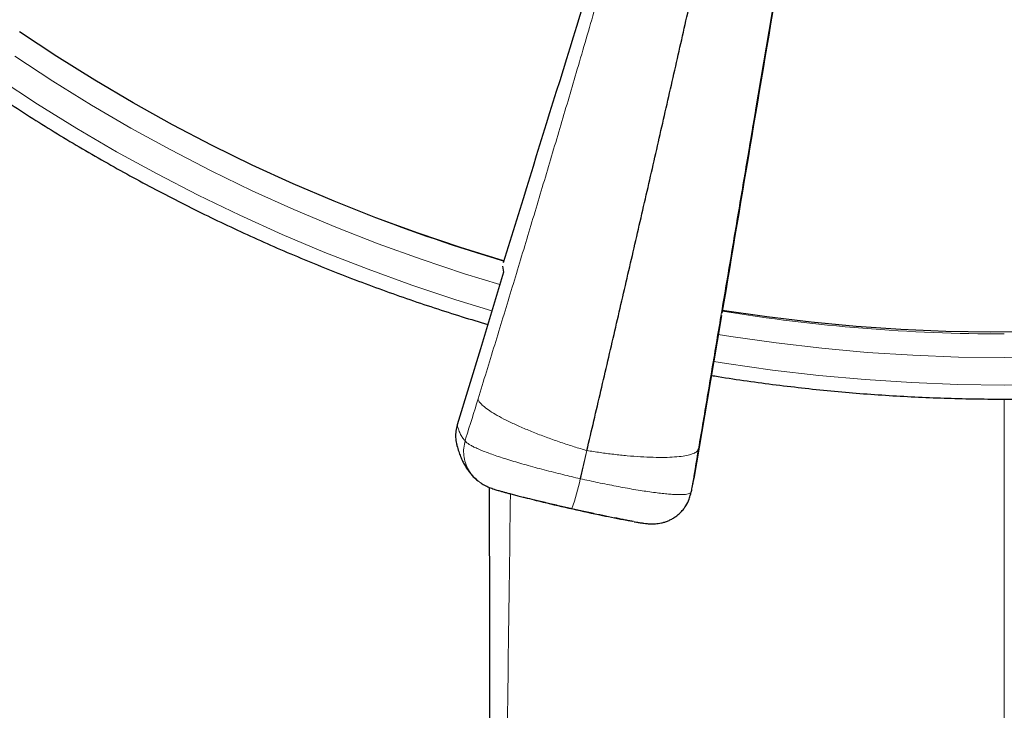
# Model space of a CAD drawing. Header units: millimetres. Extents: x 8 to 2230, y 12 to 2204.
# Tile 39 of 162: x 1051 to 1077, y 1818 to 1836. Entities that reach past the tile are written whole.
import ezdxf

# ---------------------------------------------------------------- set-up
doc = ezdxf.new("R2010")
doc.units = ezdxf.units.MM

msp = doc.modelspace()

# ---------------------------------------------------------------- linework, layer by layer
at = {"color": 7, "linetype": 'Continuous', "lineweight": 30}
for p, q in [((1063.626, 1830.004), (1063.654, 1829.842)), ((1069.365, 1828.708), (1069.336, 1828.554))]:
    msp.add_line(p, q, dxfattribs=at)
at = {"color": 252, "linetype": 'Continuous', "lineweight": 0}
for p, q in [((1076.776, 1826.517), (1076.776, 1727.15)), ((1065.658, 1824.429), (1065.837, 1825.166)), ((1065.668, 1824.427), (1065.837, 1825.166)), ((1065.661, 1824.419), (1065.658, 1824.429)), ((1065.661, 1824.419), (1065.668, 1824.427)), ((1068.552, 1824.015), (1068.571, 1824.084))]:
    msp.add_line(p, q, dxfattribs=at)
at = {"color": 7, "linetype": 'Continuous', "lineweight": 30, "flags": 128}
for points in [[(1069.384, 1828.841), (1069.737, 1830.944), (1070.091, 1833.048), (1070.445, 1835.155), (1070.799, 1837.263), (1071.153, 1839.374), (1071.506, 1841.486), (1071.86, 1843.6), (1072.212, 1845.698)], [(1063.649, 1830.14), (1062.525, 1830.488), (1061.412, 1830.865), (1060.308, 1831.27), (1059.216, 1831.703), (1058.135, 1832.164), (1057.068, 1832.653), (1056.013, 1833.169), (1054.973, 1833.712), (1053.948, 1834.281), (1052.938, 1834.877), (1051.945, 1835.498), (1050.968, 1836.145)], [(1063.654, 1829.842), (1063.044, 1827.836), (1062.437, 1825.839)], [(1077.599, 1828.277), (1076.421, 1828.267), (1075.243, 1828.287), (1074.066, 1828.337), (1072.891, 1828.418), (1071.718, 1828.529), (1070.549, 1828.67), (1069.384, 1828.841)], [(1069.336, 1828.554), (1068.988, 1826.489), (1068.641, 1824.433)]]:
    msp.add_lwpolyline(points, dxfattribs=at)
at = {"color": 252, "linetype": 'Continuous', "lineweight": 0, "flags": 128}
for points in [[(1063.555, 1829.517), (1062.627, 1829.803), (1061.492, 1830.181), (1060.368, 1830.588), (1059.254, 1831.024), (1058.153, 1831.489), (1057.065, 1831.981), (1055.99, 1832.502), (1054.929, 1833.049), (1053.883, 1833.624), (1052.853, 1834.226), (1051.839, 1834.854), (1050.843, 1835.507)], [(1050.423, 1834.918), (1051.436, 1834.254), (1052.466, 1833.616), (1053.512, 1833.004), (1054.575, 1832.42), (1055.653, 1831.863), (1056.745, 1831.335), (1057.852, 1830.834), (1058.971, 1830.362), (1060.102, 1829.919), (1061.245, 1829.505), (1062.398, 1829.121), (1063.346, 1828.829)], [(1077.974, 1827.618), (1076.776, 1827.603), (1075.577, 1827.618), (1074.379, 1827.665), (1073.183, 1827.741), (1071.99, 1827.849), (1070.799, 1827.987), (1069.613, 1828.156), (1069.278, 1828.21)], [(1069.159, 1827.502), (1069.497, 1827.448), (1070.703, 1827.276), (1071.912, 1827.136), (1073.125, 1827.026), (1074.341, 1826.948), (1075.558, 1826.901), (1076.776, 1826.885), (1077.993, 1826.901)]]:
    msp.add_lwpolyline(points, dxfattribs=at)
at = {"color": 252, "linetype": 'Continuous', "lineweight": 0}
for centre, radius, start, end in [((1076.716, 1874.051), 45.821, 248.7342, 253.4253), ((1076.775, 1874.3), 46.077, 260.7696, 270.0009), ((1060.725, 1825.391), 5.031, 339.7193, 348.8604)]:
    msp.add_arc(centre, radius, start, end, dxfattribs=at)
at = {"color": 7, "linetype": 'Continuous', "lineweight": 30}
for points, knots in [([(1031.062, 1861.969), (1031.065, 1861.956), (1031.126, 1861.698), (1031.255, 1861.198), (1031.45, 1860.469), (1031.659, 1859.744), (1031.88, 1859.022), (1032.113, 1858.304), (1032.357, 1857.59), (1032.614, 1856.88), (1032.882, 1856.174), (1033.162, 1855.472), (1033.454, 1854.775), (1033.757, 1854.083), (1034.072, 1853.395), (1034.398, 1852.713), (1034.735, 1852.036), (1035.083, 1851.365), (1035.443, 1850.699), (1035.814, 1850.039), (1036.195, 1849.385), (1036.588, 1848.738), (1036.991, 1848.097), (1037.405, 1847.462), (1037.829, 1846.834), (1038.264, 1846.213), (1038.709, 1845.599), (1039.164, 1844.992), (1039.629, 1844.393), (1040.104, 1843.801), (1040.589, 1843.216), (1041.083, 1842.64), (1041.587, 1842.072), (1042.101, 1841.512), (1042.623, 1840.96), (1043.155, 1840.416), (1043.696, 1839.881), (1044.246, 1839.355), (1044.804, 1838.838), (1045.371, 1838.33), (1045.946, 1837.831), (1046.529, 1837.341), (1047.121, 1836.861), (1047.72, 1836.39), (1048.327, 1835.929), (1048.942, 1835.478), (1049.564, 1835.036), (1050.193, 1834.605), (1050.83, 1834.184), (1051.473, 1833.773), (1052.123, 1833.372), (1052.78, 1832.982), (1053.443, 1832.603), (1054.113, 1832.234), (1054.788, 1831.876), (1055.469, 1831.528), (1056.156, 1831.192), (1056.849, 1830.867), (1057.546, 1830.553), (1058.249, 1830.25), (1058.957, 1829.959), (1059.67, 1829.679), (1060.387, 1829.41), (1061.109, 1829.153), (1061.834, 1828.908), (1062.544, 1828.68), (1063.013, 1828.54), (1063.237, 1828.472)], [0, 0, 0, 0, 0.000835, 0.016465, 0.032095, 0.047726, 0.063356, 0.078986, 0.094617, 0.110247, 0.125878, 0.141508, 0.157139, 0.17277, 0.188401, 0.204031, 0.219662, 0.235293, 0.250924, 0.266555, 0.282187, 0.297818, 0.313449, 0.32908, 0.344712, 0.360343, 0.375975, 0.391607, 0.407238, 0.42287, 0.438502, 0.454134, 0.469766, 0.485398, 0.50103, 0.516662, 0.532295, 0.547927, 0.563559, 0.579192, 0.594824, 0.610457, 0.62609, 0.641723, 0.657356, 0.672989, 0.688622, 0.704255, 0.719888, 0.735521, 0.751154, 0.766788, 0.782421, 0.798055, 0.813688, 0.829322, 0.844955, 0.860589, 0.876223, 0.891857, 0.907491, 0.923125, 0.938758, 0.954393, 0.970027, 0.985661, 1, 1, 1, 1]), ([(1069.097, 1827.137), (1069.158, 1827.127), (1069.47, 1827.074), (1070.037, 1826.991), (1070.798, 1826.888), (1071.56, 1826.799), (1072.323, 1826.721), (1073.088, 1826.656), (1073.854, 1826.603), (1074.62, 1826.562), (1075.387, 1826.534), (1076.155, 1826.518), (1076.922, 1826.514), (1077.69, 1826.522), (1078.457, 1826.543), (1079.224, 1826.576), (1079.99, 1826.622), (1080.755, 1826.679), (1081.52, 1826.749), (1082.283, 1826.832), (1083.044, 1826.926), (1083.804, 1827.033), (1084.562, 1827.151), (1085.318, 1827.282), (1086.072, 1827.425), (1086.823, 1827.581), (1087.571, 1827.748), (1088.317, 1827.927), (1089.059, 1828.118), (1089.799, 1828.321), (1090.534, 1828.536), (1091.266, 1828.762), (1091.995, 1829), (1092.719, 1829.25), (1093.439, 1829.512), (1094.154, 1829.785), (1094.865, 1830.069), (1095.571, 1830.365), (1096.272, 1830.672), (1096.968, 1830.99), (1097.658, 1831.32), (1098.343, 1831.66), (1099.022, 1832.011), (1099.695, 1832.373), (1100.362, 1832.746), (1101.023, 1833.13), (1101.677, 1833.524), (1102.325, 1833.929), (1102.966, 1834.344), (1103.599, 1834.769), (1104.226, 1835.204), (1104.845, 1835.649), (1105.457, 1836.104), (1106.061, 1836.569), (1106.658, 1837.043), (1107.246, 1837.527), (1107.826, 1838.021), (1108.398, 1838.523), (1108.962, 1839.035), (1109.517, 1839.556), (1110.063, 1840.085), (1110.6, 1840.623), (1111.129, 1841.17), (1111.648, 1841.725), (1112.158, 1842.288), (1112.658, 1842.86), (1113.149, 1843.439), (1113.63, 1844.026), (1114.101, 1844.621), (1114.563, 1845.223), (1115.014, 1845.833), (1115.455, 1846.45), (1115.886, 1847.074), (1116.306, 1847.704), (1116.716, 1848.341), (1117.115, 1848.985), (1117.503, 1849.635), (1117.88, 1850.291), (1118.247, 1850.953), (1118.602, 1851.621), (1118.947, 1852.295), (1119.28, 1852.974), (1119.601, 1853.658), (1119.912, 1854.347), (1120.21, 1855.042), (1120.498, 1855.74), (1120.773, 1856.444), (1121.037, 1857.151), (1121.289, 1857.863), (1121.529, 1858.579), (1121.757, 1859.299), (1121.973, 1860.022), (1122.177, 1860.748), (1122.345, 1861.382), (1122.44, 1861.774), (1122.476, 1861.922)], [0, 0, 0, 0, 0.002613, 0.013502, 0.024391, 0.03528, 0.046168, 0.057057, 0.067946, 0.078835, 0.089724, 0.100613, 0.111502, 0.122391, 0.13328, 0.144169, 0.155058, 0.165946, 0.176835, 0.187724, 0.198613, 0.209502, 0.220391, 0.23128, 0.242169, 0.253057, 0.263946, 0.274835, 0.285724, 0.296613, 0.307501, 0.31839, 0.329279, 0.340167, 0.351056, 0.361945, 0.372833, 0.383722, 0.39461, 0.405499, 0.416387, 0.427276, 0.438164, 0.449052, 0.459941, 0.470829, 0.481717, 0.492605, 0.503493, 0.514381, 0.52527, 0.536158, 0.547045, 0.557933, 0.568821, 0.579709, 0.590597, 0.601484, 0.612372, 0.62326, 0.634147, 0.645035, 0.655922, 0.66681, 0.677697, 0.688584, 0.699471, 0.710359, 0.721246, 0.732133, 0.74302, 0.753907, 0.764794, 0.775681, 0.786568, 0.797454, 0.808341, 0.819228, 0.830114, 0.841001, 0.851887, 0.862774, 0.87366, 0.884547, 0.895433, 0.906319, 0.917206, 0.928092, 0.938978, 0.949864, 0.96075, 0.971637, 0.982523, 0.993409, 1, 1, 1, 1]), ([(1065.837, 1825.166), (1065.959, 1825.687), (1066.204, 1826.731), (1066.57, 1828.306), (1066.936, 1829.886), (1067.302, 1831.471), (1067.665, 1833.059), (1068.028, 1834.649), (1068.388, 1836.238), (1068.752, 1837.852), (1069.119, 1839.488), (1069.489, 1841.147), (1069.856, 1842.803), (1070.22, 1844.454), (1070.58, 1846.099), (1070.817, 1847.188), (1070.935, 1847.732)], [0, 0, 0, 0, 0.070052, 0.14014, 0.21023, 0.280296, 0.350378, 0.420447, 0.490457, 0.560379, 0.633582, 0.706793, 0.780072, 0.85344, 0.92679, 1, 1, 1, 1]), ([(1068.725, 1846.487), (1068.345, 1845.261), (1067.587, 1842.81), (1066.357, 1838.841), (1065.041, 1834.597), (1064.104, 1831.584), (1063.639, 1830.086)], [0, 0, 0, 0, 0.223519, 0.447046, 0.72523, 1, 1, 1, 1]), ([(1072.215, 1845.696), (1072.003, 1844.432), (1071.58, 1841.905), (1070.894, 1837.812), (1070.159, 1833.433), (1069.636, 1830.321), (1069.376, 1828.772)], [0, 0, 0, 0, 0.223343, 0.446693, 0.724658, 1, 1, 1, 1]), ([(1062.437, 1825.839), (1062.424, 1825.785), (1062.397, 1825.678), (1062.394, 1825.512), (1062.404, 1825.392), (1062.424, 1825.332), (1062.427, 1825.324)], [0, 0, 0, 0, 0.317192, 0.634382, 0.951584, 1, 1, 1, 1]), ([(1062.425, 1825.323), (1062.427, 1825.314), (1062.441, 1825.253), (1062.474, 1825.149), (1062.522, 1825.013), (1062.576, 1824.892), (1062.633, 1824.783), (1062.696, 1824.682), (1062.763, 1824.589), (1062.838, 1824.502), (1062.905, 1824.434), (1062.952, 1824.396), (1062.968, 1824.384)], [0, 0, 0, 0, 0.028026, 0.193674, 0.337787, 0.464953, 0.579113, 0.683308, 0.77988, 0.870658, 0.957095, 1, 1, 1, 1]), ([(1063.025, 1824.342), (1063.013, 1824.349), (1062.992, 1824.361), (1062.975, 1824.378), (1062.968, 1824.385)], [0, 0, 0, 0, 0.575353, 1, 1, 1, 1]), ([(1063.023, 1824.34), (1063.034, 1824.332), (1063.071, 1824.305), (1063.136, 1824.268), (1063.21, 1824.23), (1063.28, 1824.2), (1063.342, 1824.176), (1063.416, 1824.151), (1063.5, 1824.124), (1063.594, 1824.096), (1063.658, 1824.079), (1063.687, 1824.071)], [0, 0, 0, 0, 0.045156, 0.150062, 0.253266, 0.352136, 0.457493, 0.561068, 0.735615, 0.882579, 1, 1, 1, 1]), ([(1068.557, 1824.014), (1068.559, 1824.024), (1068.566, 1824.053), (1068.576, 1824.099), (1068.589, 1824.162), (1068.604, 1824.237), (1068.62, 1824.319), (1068.632, 1824.384), (1068.638, 1824.414)], [0, 0, 0, 0, 0.096291, 0.273814, 0.4641, 0.644902, 0.836688, 1, 1, 1, 1]), ([(1063.279, 1824.201), (1063.279, 1823.936), (1063.279, 1823.259), (1063.28, 1822.186), (1063.28, 1821.03), (1063.28, 1819.951), (1063.28, 1818.946), (1063.28, 1817.981), (1063.28, 1817.057), (1063.28, 1816.173), (1063.28, 1815.317), (1063.28, 1814.488), (1063.28, 1813.69), (1063.28, 1812.937), (1063.28, 1812.228), (1063.28, 1811.568), (1063.28, 1810.955), (1063.28, 1810.389), (1063.28, 1809.867), (1063.28, 1809.402), (1063.28, 1808.993), (1063.28, 1808.636), (1063.28, 1808.312), (1063.28, 1808.015), (1063.28, 1807.728), (1063.28, 1807.44), (1063.28, 1807.144), (1063.28, 1806.693), (1063.28, 1806.078), (1063.279, 1805.285), (1063.279, 1804.451), (1063.279, 1803.576), (1063.279, 1802.66), (1063.279, 1801.702), (1063.279, 1800.703), (1063.279, 1799.663), (1063.279, 1798.582), (1063.279, 1797.462), (1063.279, 1796.314), (1063.279, 1794.619), (1063.279, 1792.375), (1063.279, 1789.316), (1063.279, 1785.958), (1063.278, 1783.145), (1063.278, 1781.149), (1063.278, 1780), (1063.278, 1778.879), (1063.278, 1777.799), (1063.278, 1776.764), (1063.278, 1775.773), (1063.278, 1774.826), (1063.278, 1773.923), (1063.278, 1773.064), (1063.278, 1772.303), (1063.278, 1771.634), (1063.278, 1771.052), (1063.278, 1770.49), (1063.278, 1769.932), (1063.278, 1769.294), (1063.278, 1768.557), (1063.278, 1767.715), (1063.278, 1766.826), (1063.278, 1765.89), (1063.278, 1764.907), (1063.278, 1763.876), (1063.278, 1762.799), (1063.278, 1761.656), (1063.278, 1760.451), (1063.278, 1759.204), (1063.278, 1757.952), (1063.278, 1756.709), (1063.278, 1755.475), (1063.278, 1753.933), (1063.278, 1752.09), (1063.278, 1749.952), (1063.278, 1747.843), (1063.277, 1745.762), (1063.277, 1743.696), (1063.277, 1741.576), (1063.277, 1739.379), (1063.277, 1737.096), (1063.277, 1734.775), (1063.277, 1732.901), (1063.277, 1731.487), (1063.277, 1730.543), (1063.277, 1729.592), (1063.277, 1728.646), (1063.277, 1727.72), (1063.277, 1726.834), (1063.277, 1725.995), (1063.277, 1725.23), (1063.277, 1724.534), (1063.277, 1723.905), (1063.277, 1723.314), (1063.277, 1722.762), (1063.277, 1722.328), (1063.277, 1722.001), (1063.277, 1721.772), (1063.277, 1721.553), (1063.277, 1721.339), (1063.277, 1721.114), (1063.277, 1720.86), (1063.277, 1720.563), (1063.277, 1720.223), (1063.277, 1719.838), (1063.277, 1719.409), (1063.277, 1718.936), (1063.277, 1718.419), (1063.277, 1717.858), (1063.277, 1717.253), (1063.277, 1716.604), (1063.277, 1715.899), (1063.277, 1715.137), (1063.277, 1714.316), (1063.277, 1713.448), (1063.276, 1712.531), (1063.276, 1711.808), (1063.276, 1711.39), (1063.276, 1711.294)], [0, 0, 0, 0, 0.007045, 0.017985, 0.028497, 0.037758, 0.04666, 0.055203, 0.063388, 0.071214, 0.078681, 0.086146, 0.093215, 0.099888, 0.106165, 0.112046, 0.117437, 0.122446, 0.127074, 0.13132, 0.134789, 0.137954, 0.140814, 0.143375, 0.145868, 0.148425, 0.151047, 0.153733, 0.160389, 0.167409, 0.174796, 0.182547, 0.190664, 0.199147, 0.207994, 0.217207, 0.226785, 0.236727, 0.246966, 0.257274, 0.28178, 0.306577, 0.338559, 0.371013, 0.38131, 0.391597, 0.401545, 0.411103, 0.420272, 0.42905, 0.437437, 0.445435, 0.453042, 0.460258, 0.465654, 0.470809, 0.475723, 0.480564, 0.48564, 0.49268, 0.500137, 0.508011, 0.516301, 0.525009, 0.534133, 0.543675, 0.553633, 0.564514, 0.575676, 0.586767, 0.59778, 0.608713, 0.619568, 0.638754, 0.657688, 0.67637, 0.694799, 0.712981, 0.73126, 0.751136, 0.771357, 0.791922, 0.812833, 0.821142, 0.829505, 0.83792, 0.846389, 0.854665, 0.862516, 0.869942, 0.876944, 0.882857, 0.888429, 0.89366, 0.898549, 0.903098, 0.905207, 0.907234, 0.909179, 0.911041, 0.912918, 0.915155, 0.917782, 0.9208, 0.924209, 0.928007, 0.932195, 0.936773, 0.941741, 0.947098, 0.952844, 0.958979, 0.965823, 0.973092, 0.980786, 0.988905, 0.997447, 1, 1, 1, 1]), ([(1063.698, 1824.068), (1063.727, 1824.06), (1063.791, 1824.042), (1063.902, 1824.013), (1064.029, 1823.981), (1064.146, 1823.952), (1064.226, 1823.932), (1064.257, 1823.925)], [0, 0, 0, 0, 0.193092, 0.422028, 0.640373, 0.860277, 1, 1, 1, 1]), ([(1064.213, 1823.936), (1064.371, 1823.895), (1064.787, 1823.79), (1065.464, 1823.634), (1066.193, 1823.474), (1066.665, 1823.38), (1066.876, 1823.339)], [0, 0, 0, 0, 0.179864, 0.471373, 0.762897, 1, 1, 1, 1]), ([(1068.393, 1823.669), (1068.406, 1823.685), (1068.46, 1823.752), (1068.517, 1823.87), (1068.542, 1823.975), (1068.552, 1824.015)], [0, 0, 0, 0, 0.157601, 0.67162, 1, 1, 1, 1]), ([(1067.071, 1823.301), (1067.093, 1823.297), (1067.15, 1823.287), (1067.235, 1823.273), (1067.326, 1823.26), (1067.404, 1823.251), (1067.47, 1823.246), (1067.522, 1823.244), (1067.574, 1823.243), (1067.636, 1823.246), (1067.709, 1823.253), (1067.79, 1823.268), (1067.877, 1823.291), (1067.969, 1823.324), (1068.06, 1823.368), (1068.149, 1823.423), (1068.236, 1823.489), (1068.317, 1823.568), (1068.371, 1823.629), (1068.394, 1823.664), (1068.396, 1823.667)], [0, 0, 0, 0, 0.056238, 0.149998, 0.251425, 0.339536, 0.404767, 0.442802, 0.478086, 0.519303, 0.563561, 0.610209, 0.65981, 0.711806, 0.765311, 0.81966, 0.874465, 0.935561, 0.994492, 1, 1, 1, 1]), ([(1067.059, 1823.303), (1067.052, 1823.304), (1067.014, 1823.311), (1066.933, 1823.326), (1066.816, 1823.349), (1066.691, 1823.375), (1066.6, 1823.394), (1066.554, 1823.403)], [0, 0, 0, 0, 0.054654, 0.299532, 0.533081, 0.768297, 1, 1, 1, 1])]:
    msp.add_open_spline(points, degree=3, knots=knots, dxfattribs=at)
at = {"color": 252, "linetype": 'Continuous', "lineweight": 0}
for points, knots in [([(1068.778, 1846.426), (1068.63, 1845.888), (1068.335, 1844.814), (1067.885, 1843.199), (1067.432, 1841.585), (1066.975, 1839.975), (1066.515, 1838.367), (1066.051, 1836.763), (1065.598, 1835.208), (1065.154, 1833.703), (1064.722, 1832.248), (1064.289, 1830.801), (1063.855, 1829.364), (1063.42, 1827.936), (1063.13, 1826.993), (1062.985, 1826.521)], [0, 0, 0, 0, 0.080764, 0.161424, 0.241856, 0.322077, 0.402157, 0.482161, 0.562137, 0.635392, 0.708543, 0.781568, 0.854507, 0.92733, 1, 1, 1, 1]), ([(1072.204, 1845.65), (1072.112, 1845.1), (1071.926, 1844), (1071.648, 1842.346), (1071.369, 1840.693), (1071.091, 1839.042), (1070.813, 1837.393), (1070.536, 1835.747), (1070.267, 1834.15), (1070.006, 1832.603), (1069.754, 1831.108), (1069.504, 1829.62), (1069.254, 1828.14), (1069.007, 1826.67), (1068.843, 1825.698), (1068.761, 1825.212)], [0, 0, 0, 0, 0.080764, 0.161424, 0.241856, 0.322077, 0.402157, 0.482161, 0.562137, 0.635392, 0.708543, 0.781568, 0.854507, 0.92733, 1, 1, 1, 1]), ([(1062.985, 1826.521), (1062.879, 1826.179), (1062.766, 1825.814), (1062.653, 1825.45), (1062.646, 1825.427)], [0, 0, 0, 0, 0.937379, 1, 1, 1, 1]), ([(1062.985, 1826.521), (1062.993, 1826.497), (1063.009, 1826.449), (1063.088, 1826.361), (1063.209, 1826.261), (1063.379, 1826.148), (1063.594, 1826.026), (1063.851, 1825.897), (1064.144, 1825.764), (1064.465, 1825.632), (1064.803, 1825.503), (1065.149, 1825.381), (1065.495, 1825.268), (1065.724, 1825.199), (1065.837, 1825.166)], [0, 0, 0, 0, 0.077109, 0.157409, 0.240459, 0.325696, 0.412458, 0.500002, 0.587546, 0.674307, 0.759544, 0.842593, 0.922892, 1, 1, 1, 1]), ([(1062.646, 1825.427), (1062.625, 1825.448), (1062.582, 1825.489), (1062.527, 1825.581), (1062.477, 1825.695), (1062.451, 1825.791), (1062.437, 1825.839)], [0, 0, 0, 0, 0.249503, 0.499204, 0.749502, 1, 1, 1, 1]), ([(1062.968, 1824.385), (1062.926, 1824.422), (1062.835, 1824.502), (1062.729, 1824.659), (1062.649, 1824.84), (1062.607, 1825.034), (1062.602, 1825.234), (1062.631, 1825.363), (1062.646, 1825.427)], [0, 0, 0, 0, 0.144926, 0.315941, 0.486956, 0.657971, 0.828985, 1, 1, 1, 1]), ([(1065.658, 1824.429), (1065.658, 1824.429), (1065.582, 1824.446), (1065.43, 1824.482), (1065.195, 1824.538), (1064.957, 1824.597), (1064.714, 1824.66), (1064.475, 1824.724), (1064.244, 1824.788), (1064.023, 1824.851), (1063.813, 1824.914), (1063.614, 1824.977), (1063.431, 1825.038), (1063.265, 1825.097), (1063.117, 1825.154), (1062.986, 1825.208), (1062.875, 1825.259), (1062.786, 1825.307), (1062.717, 1825.351), (1062.669, 1825.391), (1062.651, 1825.416), (1062.646, 1825.427), (1062.646, 1825.427)], [0, 0, 0, 0, 0.000013, 0.050266, 0.10052, 0.154977, 0.20983, 0.265928, 0.322454, 0.377839, 0.433631, 0.490703, 0.548214, 0.603726, 0.659637, 0.716809, 0.774415, 0.829786, 0.885549, 0.942553, 0.999987, 1, 1, 1, 1]), ([(1068.761, 1825.212), (1068.753, 1825.192), (1068.737, 1825.151), (1068.658, 1825.099), (1068.535, 1825.054), (1068.362, 1825.019), (1068.141, 1824.995), (1067.877, 1824.984), (1067.577, 1824.987), (1067.248, 1825.001), (1066.9, 1825.028), (1066.544, 1825.065), (1066.189, 1825.111), (1065.953, 1825.148), (1065.837, 1825.166)], [0, 0, 0, 0, 0.077108, 0.157408, 0.240457, 0.325694, 0.412456, 0.5, 0.587545, 0.674306, 0.759544, 0.842593, 0.922892, 1, 1, 1, 1]), ([(1068.761, 1825.212), (1068.702, 1824.859), (1068.638, 1824.483), (1068.575, 1824.108), (1068.571, 1824.084)], [0, 0, 0, 0, 0.937379, 1, 1, 1, 1]), ([(1065.668, 1824.427), (1065.668, 1824.427), (1065.744, 1824.41), (1065.897, 1824.376), (1066.13, 1824.326), (1066.368, 1824.278), (1066.608, 1824.231), (1066.843, 1824.187), (1067.069, 1824.147), (1067.284, 1824.112), (1067.488, 1824.082), (1067.68, 1824.056), (1067.856, 1824.036), (1068.014, 1824.021), (1068.153, 1824.012), (1068.276, 1824.009), (1068.378, 1824.012), (1068.459, 1824.021), (1068.519, 1824.036), (1068.558, 1824.057), (1068.569, 1824.074), (1068.571, 1824.084), (1068.571, 1824.084)], [0, 0, 0, 0, 0.000013, 0.050112, 0.100521, 0.154977, 0.210247, 0.265928, 0.322454, 0.377839, 0.433631, 0.490703, 0.548214, 0.603726, 0.659637, 0.716809, 0.774415, 0.829786, 0.885549, 0.942553, 0.999987, 1, 1, 1, 1]), ([(1068.571, 1824.084), (1068.575, 1824.099), (1068.582, 1824.129), (1068.597, 1824.206), (1068.617, 1824.303), (1068.633, 1824.39), (1068.641, 1824.433)], [0, 0, 0, 0, 0.249503, 0.499204, 0.749502, 1, 1, 1, 1]), ([(1063.833, 1824.032), (1063.79, 1820.825), (1063.683, 1812.709), (1063.571, 1799.682), (1063.472, 1784.953), (1063.399, 1770.224), (1063.346, 1755.495), (1063.311, 1740.766), (1063.29, 1726.036), (1063.283, 1716.217), (1063.279, 1711.307)], [0, 0, 0, 0, 0.08535, 0.216014, 0.346678, 0.477343, 0.608007, 0.738671, 0.869336, 1, 1, 1, 1]), ([(1064.257, 1823.925), (1064.275, 1823.92), (1064.343, 1823.904), (1064.466, 1823.874), (1064.623, 1823.837), (1064.785, 1823.799), (1064.954, 1823.759), (1065.174, 1823.709), (1065.338, 1823.671), (1065.444, 1823.647)], [0, 0, 0, 0, 0.054054, 0.19789, 0.33284, 0.468776, 0.607874, 0.748087, 1, 1, 1, 1]), ([(1066.554, 1823.403), (1066.553, 1823.403), (1066.504, 1823.414), (1066.403, 1823.435), (1066.252, 1823.468), (1066.095, 1823.502), (1065.93, 1823.538), (1065.714, 1823.586), (1065.55, 1823.623), (1065.444, 1823.647)], [0, 0, 0, 0, 0.0055327, 0.1567457, 0.2986181, 0.441527, 0.5877604, 0.7351653, 1, 1, 1, 1])]:
    msp.add_open_spline(points, degree=3, knots=knots, dxfattribs=at)

doc.saveas('drawing.dxf')
